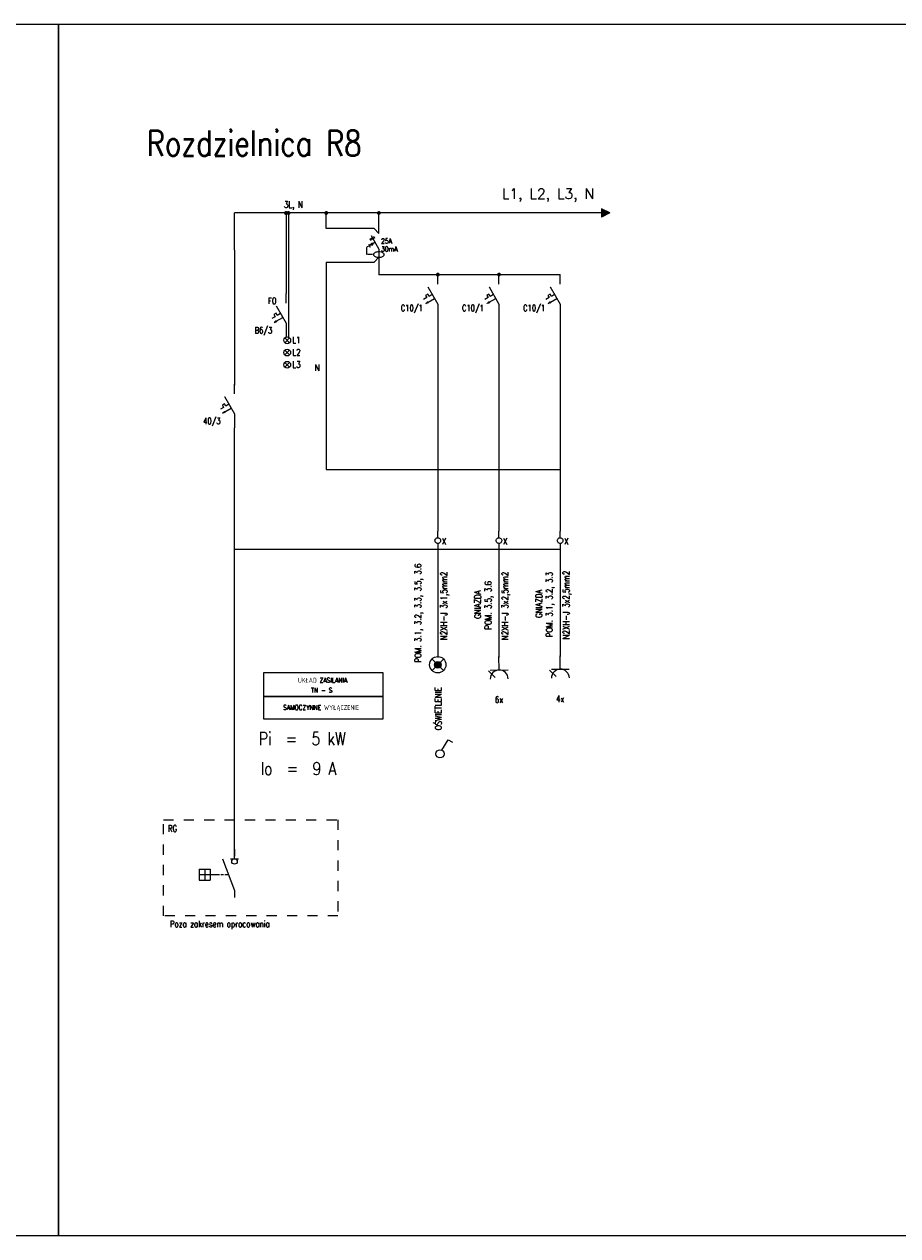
# Model space of a CAD drawing. Extents: x 2235 to 3915, y -856 to -559.
# Tile 7 of 7: x 3487 to 3701, y -856 to -559. Entities that reach past the tile are written whole.
import ezdxf
from ezdxf.enums import TextEntityAlignment as Align

# ---------------------------------------------------------------- set-up
doc = ezdxf.new("R2010")
doc.units = 0
doc.header["$MEASUREMENT"] = 0
for name, pattern in [('HIDDEN', [0.375, 0.25, -0.125]), ('PIS1$025', [0]), ('PIS1$035', [0]), ('PIS1$10', [0]), ('PRZ$025', [2, 0.25, -0.25, 0.25, -0.25, 0.25, -0.25, 0.25, -0.25])]:
    doc.linetypes.add(name, pattern=pattern)
for name, color, linetype in [('!Schemat', 7, 'Continuous'), ('$TYPFIL_380V', 1, 'PIS1$025'), ('_E_aparaty', 7, 'Continuous'), ('_E_OSW', 7, 'Continuous'), ('A', 1, 'PIS1$025'), ('ATTEXT', 4, 'Continuous'), ('E_LOAD CIRCUIT', 7, 'Continuous'), ('MODBUS RTU', 4, 'Continuous'), ('przewody', 7, 'Continuous'), ('WSCAD', 7, 'Continuous')]:
    doc.layers.add(name, color=color, linetype=linetype)
doc.styles.add('_ELEKTRYCZNY', font='romans.shx', dxfattribs={"width": 0.7})
doc.styles.add('ROMANS', font='romans.shx', dxfattribs={"width": 0.8})

# ---------------------------------------------------------------- blocks, each defined once
blk = doc.blocks.new('*X19')
at = {"color": 0}
for p, q in [((44.28, -32.97), (44.26, -32.94)), ((44.28, -32.97), (44.96, -32.29)), ((44.42, -32.93), (44.35, -32.85)), ((44.56, -32.89), (44.44, -32.77)), ((44.53, -32.9), (45.02, -32.4)), ((44.69, -32.85), (44.53, -32.68)), ((44.83, -32.81), (44.61, -32.59)), ((44.97, -32.77), (44.7, -32.51)), ((44.78, -32.83), (45.09, -32.52)), ((45.11, -32.73), (44.79, -32.42)), ((45.12, -32.56), (44.88, -32.33)), ((45.03, -32.75), (45.15, -32.63))]:
    blk.add_line(p, q, dxfattribs=at)
blk = doc.blocks.new('ESKA_1FAZA')
for p, q in [((0, -7.73), (0, 0)), ((-8.8, -18.58), (-11.4, -20.08)), ((-8.07, -15.85), (-9.8, -16.85)), ((-9.8, -16.85), (-8.8, -18.58)), ((-7.07, -17.58), (-8.07, -15.85)), ((-8, -9.87), (0, -23.73)), ((-7.84, -22.24), (-2.64, -19.24)), ((-4.47, -16.08), (-7.07, -17.58)), ((-9.57, -23.24), (-8.09, -21.81)), ((-7.59, -22.67), (-9.57, -23.24)), ((-8.09, -21.81), (-7.59, -22.67)), ((0, -23.73), (0, -35))]:
    blk.add_line(p, q)
at = {"const_width": 0.4}
blk.add_lwpolyline([(-8, -9.87), (0, -23.73)], dxfattribs=at)
at = {"xscale": 2, "yscale": 2, "zscale": 2}
blk.add_blockref('*X19', (-97.98, 42.74), dxfattribs=at)
at = {"style": 'ROMANS', "width": 0.8}
for tag, p in [('NR', (1.58, -10.9)), ('TYP', (1.58, -18.99)), ('PAR', (1.58, -27.09))]:
    blk.add_attdef(tag, p, '', height=5, dxfattribs=at)
blk = doc.blocks.new('rozlacznik_typ1')
at = {"layer": '!Schemat'}
for p, q in [((0, 23.49), (0, 29.38)), ((0, 29.33), (0, 25.07)), ((-7.21, 23.49), (0, 4.26)), ((-2.45, 23.49), (2.45, 23.49)), ((-21.35, 17.22), (-21.35, 10.53)), ((-21.35, 10.53), (-14.67, 10.53)), ((0, 4.26), (0, 0))]:
    blk.add_line(p, q, dxfattribs=at)
for points in [[(-21.35, 17.22), (-14.67, 17.22)], [(-18.01, 17.22), (-18.01, 10.53)], [(-14.67, 17.22), (-14.67, 10.53)], [(-21.35, 13.88), (-9.1, 13.88)], [(-8.37, 13.88), (-6.62, 13.88), (-6.62, 13.88)], [(-5.83, 13.88), (-3.61, 13.88), (-3.61, 13.88)]]:
    blk.add_lwpolyline(points, dxfattribs=at)
blk.add_circle((0, 21.83), 1.67, dxfattribs=at)
blk = doc.blocks.new('*X15')
at = {"color": 0}
for p, q in [((86.42, 151.16), (86.36, 151.22)), ((86.44, 151.32), (87.27, 152.15)), ((86.58, 151.19), (86.44, 151.32)), ((86.47, 151.17), (87.34, 152.04)), ((86.73, 151.21), (86.52, 151.42)), ((86.88, 151.24), (86.6, 151.52)), ((86.68, 151.21), (87.4, 151.92)), ((87.03, 151.26), (86.68, 151.61)), ((87.18, 151.29), (86.76, 151.71)), ((87.34, 151.31), (86.84, 151.81)), ((86.89, 151.24), (87.46, 151.81)), ((87.49, 151.34), (86.92, 151.9)), ((87.64, 151.36), (87, 152)), ((87.6, 151.58), (87.08, 152.1)), ((87.11, 151.28), (87.53, 151.7)), ((87.36, 152), (87.16, 152.2)), ((87.32, 151.31), (87.59, 151.59)), ((87.53, 151.34), (87.66, 151.48))]:
    blk.add_line(p, q, dxfattribs=at)
blk = doc.blocks.new('Różnicówka 1-faz')
for p, q in [((0, -27.8), (0, -6.9)), ((-9.2, -33.5), (-4.3, -30.7)), ((-8.5, -34.6), (-3.7, -31.8)), ((-8, -29.9), (0, -43.8)), ((-6.7, -38.4), (-4, -36.8)), ((-10.7, -38.8), (-9, -41.7)), ((-7.2, -37.5), (-9, -39.7)), ((-9, -39.7), (-6.1, -39.2)), ((-7.2, -37.5), (-6.1, -39.2)), ((0, -43.8), (0, -70))]:
    blk.add_line(p, q)
at = {"linetype": 'HIDDEN'}
for p, q in [((-12.5, -41.8), (-9.9, -40.2)), ((-12.5, -41.8), (-12.5, -49.3)), ((-5.5, -49.3), (-12.5, -49.3))]:
    blk.add_line(p, q, dxfattribs=at)
at = {"const_width": 0.4}
blk.add_lwpolyline([(-8, -29.9), (0, -43.8)], dxfattribs=at)
blk.add_lwpolyline([(5.4, -49.3, 0.174704), (5.1, -48.3, 0.104203), (3.8, -47.3, 0.064948), (2.2, -46.8, 0.051099), (0, -46.5, 0.051099), (-2.2, -46.8, 0.064948), (-3.9, -47.3, 0.104203), (-5.2, -48.3, 0.174704), (-5.5, -49.3, 0.174704), (-5.2, -50.2, 0.104203), (-3.9, -51.2, 0.064948), (-2.2, -51.8, 0.051099), (0, -52, 0.051099), (2.2, -51.8, 0.064948), (3.8, -51.2, 0.104203), (5.1, -50.2, 0.174704)], format="xyb", close=True)
at = {"xscale": 2, "yscale": 2, "zscale": 2}
blk.add_blockref('*X15', (-181.6, -342), dxfattribs=at)
at = {"style": 'ROMANS', "width": 0.8, "flags": 4}
for tag, p in [('TYP', (2.3, -29.9)), ('IN', (2.3, -38)), ('ID', (2.3, -46.1))]:
    blk.add_attdef(tag, p, '', height=5, dxfattribs=at)
blk = doc.blocks.new('ZAC-1_ZA1')
at = {"color": 1, "linetype": 'PIS1$035'}
for p, q in [((0.000002, 0.3), (0.000008, 1)), ((-0.000002, -0.3), (-0.000008, -1))]:
    blk.add_line(p, q, dxfattribs=at)
blk.add_lwpolyline([(-0.3, 0.000002), (-0.290999, 0.075002), (-0.262999, 0.144002), (-0.218998, 0.205002), (-0.160998, 0.253001), (-0.092998, 0.285001), (-0.018998, 0.299), (0.056002, 0.295), (0.128002, 0.270999), (0.191002, 0.230998), (0.243001, 0.175998), (0.279001, 0.109998), (0.298, 0.037998), (0.298, -0.038003), (0.278999, -0.110002), (0.242999, -0.176002), (0.190998, -0.231002), (0.127998, -0.271001), (0.055998, -0.295001), (-0.019003, -0.299), (-0.093002, -0.284999), (-0.161002, -0.252999), (-0.219002, -0.204998), (-0.263001, -0.144998), (-0.291001, -0.074998), (-0.3, 0.000002)], dxfattribs=at)
at = {"color": 1, "flags": 3}
for p in [(0, 1), (0, -1)]:
    blk.add_attdef('#PT_L_1', p, '', height=1, dxfattribs=at)
at = {"flags": 3}
for tag, p in [('$LIB1', (1, 1)), ('$LIB2', (1, 1)), ('$NOMENC', (1, 1)), ('$REP_UNIQ', (1, 1)), ('$PASSANT', (1, 1)), ('$FONCTION', (1, 1)), ('$CLASSE', (1, 1)), ('$BOITE', (1, 1)), ('$ORIGINE', (0, 0))]:
    blk.add_attdef(tag, p, '', height=1, dxfattribs=at)
at = {"color": 0, "width": 0.7}
for tag, p in [('$ZACISK', (0.3, 0.25)), ('$LISTWA', (0.3, -0.75))]:
    blk.add_attdef(tag, p, '', height=0.5, dxfattribs=at)
blk = doc.blocks.new('*U173')
h = blk.add_hatch(color=0)
edge = h.paths.add_edge_path()
edge.add_arc((0, 0), 0.8, 0, 360)
at = {"color": 0, "linetype": 'ByBlock'}
for p, q in [((1.41, 1.41), (-1.41, -1.41)), ((-1.41, 1.41), (1.41, -1.41))]:
    blk.add_line(p, q, dxfattribs=at)
blk.add_circle((0, 0), 2, dxfattribs=at)
at = {"color": 0}
blk.add_circle((0, 0), 0.8, dxfattribs=at)
blk = doc.blocks.new('*U153')
at = {"color": 0, "linetype": 'ByBlock'}
for p, q in [((0.5, 0.87), (2, 3.46)), ((2, 3.46), (3.04, 2.86))]:
    blk.add_line(p, q, dxfattribs=at)
blk.add_circle((0, 0), 1, dxfattribs=at)
blk = doc.blocks.new('*U29')
at = {"color": 0, "linetype": 'ByBlock'}
for p, q in [((2.06, 0), (0, 0)), ((2.06, -1.38), (2.06, 1.37))]:
    blk.add_line(p, q, dxfattribs=at)
at = {"color": 1, "linetype": 'ByBlock'}
blk.add_line((3.19, -0.64), (2.18, -1.65), dxfattribs=at)
at = {"color": 0, "linetype": 'ByBlock'}
blk.add_arc((3.44, 0), 1.38, 90, 270, dxfattribs=at)
at = {"color": 240, "style": '_ELEKTRYCZNY', "width": 0.8}
for tag, height, p in [('PODWOJNE_POJEDYNCZE', 1, (0.71, -2.11)), ('1', 1.4, (4.39, 0))]:
    blk.add_attdef(tag, text='', height=height, rotation=90, dxfattribs=at).set_placement(p, align=Align.MIDDLE_CENTER)

msp = doc.modelspace()

# ---------------------------------------------------------------- hatches: boundary and pattern name
at = {"layer": 'WSCAD', "linetype": 'Continuous'}
h = msp.add_hatch(color=256, dxfattribs=at)
h.dxf.hatch_style = 1
h.paths.add_polyline_path([(3628.33, -603.99), (3628.33, -605.02), (3630.4, -605.02)])
h.paths.add_polyline_path([(3628.33, -605.02), (3628.33, -606.05), (3630.4, -605.02)])

# ---------------------------------------------------------------- linework, layer by layer
at = {"layer": '$TYPFIL_380V', "color": 0, "linetype": 'PIS1$10'}
for p, q in [((3630.4, -605.02), (3538.33, -605.02)), ((3538.33, -613.29), (3538.33, -605.02)), ((3550.96, -605.02), (3550.96, -624.79))]:
    msp.add_line(p, q, dxfattribs=at)
at = {"layer": '$TYPFIL_380V', "color": 4, "linetype": 'PIS1$10'}
for p, q in [((3551.55, -605.02), (3551.55, -635.45)), ((3538.33, -614.11), (3538.33, -613.29)), ((3538.33, -762.46), (3538.33, -657.69)), ((3588.18, -687.66), (3588.18, -713.97)), ((3603.18, -687.66), (3603.18, -713.97)), ((3618.18, -687.46), (3618.18, -713.77))]:
    msp.add_line(p, q, dxfattribs=at)
msp.add_lwpolyline([(3560.83, -617.04), (3560.83, -667.91), (3618.18, -667.91)], dxfattribs=at)
at = {"color": 0, "linetype": 'ByBlock'}
for p, q in [((3551.85, -635.64), (3550.66, -636.83)), ((3550.66, -635.64), (3551.85, -636.83)), ((3551.85, -638.64), (3550.66, -639.83)), ((3550.66, -638.64), (3551.85, -639.83)), ((3551.85, -641.64), (3550.66, -642.83)), ((3550.66, -641.64), (3551.85, -642.83))]:
    msp.add_line(p, q, dxfattribs=at)
for centre in [(3551.25, -636.24), (3551.25, -639.24), (3551.25, -642.24)]:
    msp.add_circle(centre, 0.84, dxfattribs=at)
at = {"layer": 'A', "color": 0, "linetype": 'PIS1$025'}
for points in [[(3545.46, -717.76), (3545.46, -729), (3574.78, -729), (3574.78, -717.76), (3545.46, -717.76)], [(3545.41, -723.55), (3545.41, -723.55), (3574.73, -723.55), (3574.73, -723.55), (3545.41, -723.55)]]:
    msp.add_lwpolyline(points, dxfattribs=at)
at = {"layer": 'E_LOAD CIRCUIT', "color": 0, "lineweight": 0, "ltscale": 0.051}
for p, q in [((3630.4, -605.02), (3628.33, -603.99)), ((3628.33, -603.99), (3628.33, -606.05)), ((3630.4, -605.02), (3628.33, -606.05))]:
    msp.add_line(p, q, dxfattribs=at)
at = {"layer": 'MODBUS RTU', "linetype": 'Continuous'}
for p, q in [((3573.72, -610.04), (3572.59, -608.81)), ((3573.72, -615.87), (3572.59, -617.04))]:
    msp.add_line(p, q, dxfattribs=at)
for points in [[(3572.59, -608.81), (3560.83, -608.81), (3560.83, -605.02)], [(3560.83, -617.04), (3572.59, -617.04)]]:
    msp.add_lwpolyline(points, dxfattribs=at)
at = {"layer": 'przewody', "const_width": 0.476}
for points in [[(3550.72, -605.02, 1), (3551.19, -605.02, 1)], [(3551.32, -605.02, 1), (3551.79, -605.02, 1)], [(3560.59, -605.02, 1), (3561.07, -605.02, 1)], [(3573.49, -605.02, 1), (3573.96, -605.02, 1)], [(3587.95, -620.12, 1), (3588.42, -620.12, 1)], [(3602.95, -620.12, 1), (3603.42, -620.12, 1)]]:
    msp.add_lwpolyline(points, format="xyb", close=True, dxfattribs=at)
at = {"layer": 'WSCAD', "color": 0, "linetype": 'Continuous'}
msp.add_line((3538.33, -614.11), (3538.33, -647.26), dxfattribs=at)
at = {"layer": 'WSCAD', "linetype": 'Continuous'}
for p, q in [((3573.72, -620.12), (3618.18, -620.12)), ((3588.18, -630.78), (3588.18, -683.01)), ((3603.18, -630.78), (3603.18, -683.01)), ((3618.18, -630.78), (3618.18, -683.01))]:
    msp.add_line(p, q, dxfattribs=at)
for points in [[(3075.18, -558.75), (3495.18, -558.75), (3495.18, -855.75), (3075.18, -855.75)], [(3495.18, -558.75), (3915.18, -558.75), (3915.18, -855.75), (3495.18, -855.75)]]:
    msp.add_lwpolyline(points, close=True, dxfattribs=at)
at = {"layer": 'WSCAD', "color": 3, "linetype": 'Continuous'}
msp.add_lwpolyline([(3538.33, -687.46), (3538.33, -687.46), (3618.18, -687.46)], dxfattribs=at)
at = {"layer": 'WSCAD', "linetype": 'PRZ$025', "ltscale": 10}
msp.add_lwpolyline([(3520.89, -753.76), (3563.7, -753.76), (3563.7, -777.33), (3520.89, -777.33)], close=True, dxfattribs=at)

# ---------------------------------------------------------------- block references
at = {"xscale": 0.4055738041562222, "yscale": 0.4055738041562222, "zscale": 0.4055738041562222}
msp.add_blockref('rozlacznik_typ1', (3538.33, -772.84), dxfattribs=at)
at = {"layer": '_E_aparaty', "xscale": 0.2402917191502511, "yscale": 0.2402917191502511, "zscale": 0.2402917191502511}
msp.add_blockref('Różnicówka 1-faz', (3573.72, -603.37), dxfattribs=at).add_auto_attribs({'IN': '25A', 'ID': '30mA'})
at = {"layer": '_E_aparaty'}
ref = msp.add_blockref('ESKA_1FAZA', (3588.18, -620.12), dxfattribs=dict(at, xscale=0.3045846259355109, yscale=0.3045846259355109, zscale=0.3045846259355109))
ref.add_attrib('PAR', 'C10/1', (3579.1, -629.07), dxfattribs={"layer": '0', "height": 1.523, "style": 'ROMANS', "width": 0.8})
ref = msp.add_blockref('ESKA_1FAZA', (3603.18, -620.12), dxfattribs=dict(at, xscale=0.3045846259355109, yscale=0.3045846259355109, zscale=0.3045846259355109))
ref.add_attrib('PAR', 'C10/1', (3594.1, -629.07), dxfattribs={"layer": '0', "height": 1.523, "style": 'ROMANS', "width": 0.8})
ref = msp.add_blockref('ESKA_1FAZA', (3618.18, -620.12), dxfattribs=dict(at, xscale=0.3045846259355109, yscale=0.3045846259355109, zscale=0.3045846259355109))
ref.add_attrib('PAR', 'C10/1', (3609.1, -629.07), dxfattribs={"layer": '0', "height": 1.523, "style": 'ROMANS', "width": 0.8})
ref = msp.add_blockref('ESKA_1FAZA', (3550.96, -624.79), dxfattribs=dict(at, xscale=0.3045846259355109, yscale=0.3045846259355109, zscale=0.3045846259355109))
ref.add_attrib('PAR', 'B6/3', (3543.26, -634.53), dxfattribs={"layer": '0', "height": 1.523, "style": 'ROMANS', "width": 0.8})
ref.add_attrib('NR', 'FO', (3546.54, -627.33), dxfattribs={"layer": '0', "height": 1.523, "style": 'ROMANS', "width": 0.8})
ref = msp.add_blockref('ESKA_1FAZA', (3538.33, -647.02), dxfattribs=dict(at, xscale=0.3045846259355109, yscale=0.3045846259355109, zscale=0.3045846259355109))
ref.add_attrib('PAR', '40/3', (3530.63, -656.77), dxfattribs={"layer": '0', "height": 1.523, "style": 'ROMANS', "width": 0.8})
at = {"layer": '_E_OSW', "linetype": 'ByBlock'}
for name, p in [('*U173', (3588.18, -715.77)), ('*U153', (3588.7, -737.6))]:
    msp.add_blockref(name, p, dxfattribs=at)
at = {"layer": 'A', "xscale": 2.3232, "yscale": 2.3232, "zscale": 2.3232}
for p in [(3588.18, -685.34), (3603.18, -685.34), (3618.18, -685.34)]:
    msp.add_blockref('ZAC-1_ZA1', p, dxfattribs=at)
at = {"layer": 'WSCAD', "xscale": 1.587133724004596, "yscale": 1.587133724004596, "zscale": 1.587133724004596, "rotation": 270.6660601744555}
for p in [(3603.18, -713.78), (3618.18, -713.58)]:
    msp.add_blockref('*U29', p, dxfattribs=at)

# ---------------------------------------------------------------- texts
at = {"layer": 'ATTEXT', "color": 0, "lineweight": 0, "insert": (3600.51, -599.06), "char_height": 2.5, "attachment_point": 1, "style": 'ROMANS'}
msp.add_mtext_dynamic_manual_height_columns('\\pi3.40323;{\\Fromans|c238;\\W1;L1, L2, L3, N}', width=32.7588, gutter_width=1.56, heights=[0], dxfattribs=at)
at = {"layer": 'WSCAD', "style": 'ROMANS', "width": 0.8}
for s, height, p in [('Rozdzielnica R8', 6.1974, (3543.14, -587.79)), ('3L, N', 1.584, (3552.77, -603.19)), ('L1', 1.584, (3553.53, -636.18)), ('L2', 1.584, (3553.53, -639.18)), ('L3', 1.584, (3553.53, -642.18)), ('X', 1.58, (3589.7, -685.52)), ('X', 1.58, (3604.7, -685.52)), ('X', 1.58, (3619.7, -685.52)), ('6x', 1.584, (3603.18, -724.34)), ('4x', 1.584, (3618.18, -724.14)), ('RG', 1.584, (3523.13, -755.92)), ('Poza zakresem opracowania', 1.584, (3534.72, -779.53))]:
    msp.add_text(s, height=height, dxfattribs=at).set_placement(p, align=Align.MIDDLE)
at = {"layer": 'WSCAD', "color": 4, "style": 'ROMANS', "width": 0.8}
msp.add_text('N', height=1.58, dxfattribs=at).set_placement((3558.59, -642.95), align=Align.MIDDLE)
at = {"layer": 'WSCAD', "style": 'ROMANS', "width": 0.8}
for s, p in [('POM. 3.1, 3.2, 3.3, 3.5, 3.6', (3583.55, -703.09)), ('N2XH-J 3x1,5mm2', (3589.9, -701.32)), ('N2XH-J 3x2,5mm2', (3604.9, -701.32)), ('POM. 3.1, 3.2, 3.3', (3615.77, -701)), ('N2XH-J 3x2,5mm2', (3619.9, -701.12)), ('GNIAZDA', (3597.97, -701)), ('POM. 3.5, 3.6', (3600.77, -701.2)), ('GNIAZDA', (3612.97, -700.8)), ('OŚWIETLENIE', (3588.05, -726.53))]:
    msp.add_text(s, height=1.584, rotation=90, dxfattribs=at).set_placement(p, align=Align.MIDDLE)
for s, height, p in [('UKŁAD ZASILANIA', 1.188, (3553.88, -720.16)), ('TN - S', 1.188, (3557.09, -722.61)), ('SAMOCZYNNE WYŁĄCZENIE ', 1.188, (3550.25, -726.84)), ('Pi  =  5 kW', 3.168, (3544.27, -735.49)), ('Io  =  9 A', 3.168, (3544.73, -742.79))]:
    msp.add_text(s, height=height, dxfattribs=at).set_placement(p)

doc.saveas('drawing.dxf')
